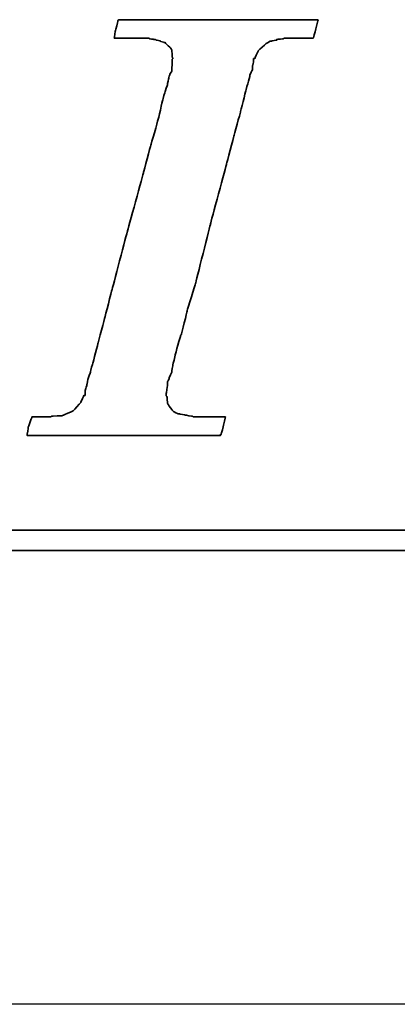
# Model space of a CAD drawing. Extents: x 26 to 212, y 72 to 159.
# Tile 31 of 49: x 142.95 to 145.54, y 118.51 to 125.23. Entities that reach past the tile are written whole.
import ezdxf

# ---------------------------------------------------------------- set-up
doc = ezdxf.new("R2010")
doc.units = 0
doc.header["$LTSCALE"] = 3
doc.header["$MEASUREMENT"] = 0
doc.linetypes.add('CENTER', pattern=[2, 1.25, -0.25, 0.25, -0.25])
for name, color, linetype in [('CL', 1, 'CENTER'), ('DIM', 4, 'CONTINUOUS'), ('layer 1', 7, 'CONTINUOUS')]:
    doc.layers.add(name, color=color, linetype=linetype)

# ---------------------------------------------------------------- blocks, each defined once
blk = doc.blocks.new('TBI MOTION logo(完整正式版)')
at = {"layer": 'layer 1', "color": 22, "lineweight": 35}
for points, knots in [([(-40.59125, -7.94375), (-40.59125, -7.94375), (-40.97375, -7.94375), (-40.97375, -7.94375), (-40.97375, -7.94375), (-40.97375, -7.94375), (-41.38125, -7.94375), (-41.38125, -7.94375), (-41.38125, -7.94375), (-41.38125, -7.94375), (-41.54875, -7.94375), (-41.54875, -7.94375), (-41.54875, -7.94375), (-41.54875, -7.94375), (-41.59875, -7.94375), (-41.59875, -7.94375), (-41.59875, -7.94375), (-41.59875, -7.94375), (-41.88375, -7.94375), (-41.88375, -7.94375), (-41.88375, -7.94375), (-41.88375, -7.94375), (-41.90875, -7.91875), (-41.90875, -7.91875), (-41.90875, -7.91875), (-41.90875, -7.91875), (-42.19875, -7.87125), (-42.19875, -7.87125), (-42.19875, -7.87125), (-42.19875, -7.87125), (-42.43875, -7.82375), (-42.43875, -7.82375), (-42.43875, -7.82375), (-42.43875, -7.82375), (-42.45875, -7.82375), (-42.45875, -7.82375), (-42.45875, -7.82375), (-42.45875, -7.82375), (-42.48625, -7.82375), (-42.48625, -7.82375), (-42.48625, -7.82375), (-42.48625, -7.82375), (-42.67625, -7.72375), (-42.67625, -7.72375), (-42.67625, -7.72375), (-42.67625, -7.72375), (-42.70125, -7.70375), (-42.70125, -7.70375), (-42.70125, -7.70375), (-42.70125, -7.70375), (-42.72375, -7.67875), (-42.72375, -7.67875), (-42.72375, -7.67875), (-42.72375, -7.67875), (-42.86875, -7.48875), (-42.86875, -7.48875), (-42.86875, -7.48875), (-42.86875, -7.48875), (-42.89375, -7.43875), (-42.89375, -7.43875), (-42.89375, -7.43875), (-42.89375, -7.43875), (-42.91875, -7.38875), (-42.91875, -7.38875), (-42.91875, -7.38875), (-42.91875, -7.38875), (-42.93875, -7.12875), (-42.93875, -7.12875), (-42.93875, -7.12875), (-42.93875, -7.12875), (-42.96375, -7.10375), (-42.96375, -7.10375), (-42.96375, -7.10375), (-42.96375, -7.10375), (-42.96375, -7.05375), (-42.96375, -7.05375), (-42.96375, -7.05375), (-42.96375, -7.05375), (-42.96375, -7.00875), (-42.96375, -7.00875), (-42.96375, -7.00875), (-42.96375, -7.00875), (-42.91875, -6.69625), (-42.91875, -6.69625), (-42.91875, -6.69625), (-42.91875, -6.69625), (-42.91875, -6.62375), (-42.91875, -6.62375), (-42.91875, -6.62375), (-42.91875, -6.62375), (-42.91875, -6.59625), (-42.91875, -6.59625), (-42.91875, -6.59625), (-42.91875, -6.59625), (-42.91875, -6.57375), (-42.91875, -6.57375), (-42.91875, -6.57375), (-42.91875, -6.57375), (-42.91875, -6.52875), (-42.91875, -6.52875), (-42.91875, -6.52875), (-42.91875, -6.52875), (-42.89375, -6.50375), (-42.89375, -6.50375), (-42.89375, -6.50375), (-42.89375, -6.50375), (-42.84375, -6.38375), (-42.84375, -6.38375), (-42.84375, -6.38375), (-42.84375, -6.38375), (-42.84375, -6.35875), (-42.84375, -6.35875), (-42.84375, -6.35875), (-42.84375, -6.35875), (-42.74625, -6.14375), (-42.74625, -6.14375), (-42.74625, -6.14375), (-42.74625, -6.14375), (-42.70125, -5.85375), (-42.70125, -5.85375), (-42.70125, -5.85375), (-42.70125, -5.85375), (-42.60375, -5.47125), (-42.60375, -5.47125), (-42.60375, -5.47125), (-42.60375, -5.47125), (-42.60375, -5.44875), (-42.60375, -5.44875), (-42.60375, -5.44875), (-42.60375, -5.44875), (-42.38875, -4.67875), (-42.38875, -4.67875), (-42.38875, -4.67875), (-42.38875, -4.67875), (-42.36375, -4.65375), (-42.36375, -4.65375), (-42.36375, -4.65375), (-42.36375, -4.65375), (-42.12375, -3.69625), (-42.12375, -3.69625), (-42.12375, -3.69625), (-42.12375, -3.69625), (-42.12375, -3.67374), (-42.12375, -3.67374), (-42.12375, -3.67374), (-42.12375, -3.67374), (-41.78875, -2.59374), (-41.78875, -2.59374), (-41.78875, -2.59374), (-41.78875, -2.59374), (-41.18875, -0.19375), (-41.18875, -0.19375), (-41.18875, -0.19375), (-41.18875, -0.19375), (-40.54375, 2.20624), (-40.54375, 2.20624), (-40.54375, 2.20624), (-40.54375, 2.20624), (-40.25375, 3.30875), (-40.25375, 3.30875), (-40.25375, 3.30875), (-40.25375, 3.30875), (-39.98875, 4.27125), (-39.98875, 4.27125), (-39.98875, 4.27125), (-39.98875, 4.27125), (-39.77375, 5.13125), (-39.77375, 5.13125), (-39.77375, 5.13125), (-39.77375, 5.13125), (-39.67875, 5.47125), (-39.67875, 5.47125), (-39.67875, 5.47125), (-39.67875, 5.47125), (-39.60375, 5.75625), (-39.60375, 5.75625), (-39.60375, 5.75625), (-39.60375, 5.75625), (-39.60375, 5.78125), (-39.60375, 5.78125), (-39.60375, 5.78125), (-39.60375, 5.78125), (-39.50875, 5.97125), (-39.50875, 5.97125), (-39.50875, 5.97125), (-39.50875, 5.97125), (-39.50875, 6.13875), (-39.50875, 6.13875), (-39.50875, 6.13875), (-39.50875, 6.13875), (-39.48625, 6.16625), (-39.48625, 6.16625), (-39.48625, 6.16625), (-39.48625, 6.16625), (-39.46125, 6.28625), (-39.46125, 6.28625), (-39.46125, 6.28625), (-39.46125, 6.28625), (-39.46125, 6.42625), (-39.46125, 6.42625), (-39.46125, 6.42625), (-39.46125, 6.42625), (-39.41375, 6.42625), (-39.41375, 6.42625), (-39.41375, 6.42625), (-39.41375, 6.42625), (-39.29375, 6.69125), (-39.29375, 6.69125), (-39.29375, 6.69125), (-39.29375, 6.69125), (-39.26875, 6.74125), (-39.26875, 6.74125), (-39.26875, 6.74125), (-39.26875, 6.74125), (-39.24375, 6.76625), (-39.24375, 6.76625), (-39.24375, 6.76625), (-39.24375, 6.76625), (-38.98375, 7.00624), (-38.98375, 7.00624), (-38.98375, 7.00624), (-38.98375, 7.00624), (-38.95625, 7.02624), (-38.95625, 7.02624), (-38.95625, 7.02624), (-38.95625, 7.02624), (-38.78875, 7.12624), (-38.78875, 7.12624), (-38.78875, 7.12624), (-38.78875, 7.12624), (-38.76375, 7.12624), (-38.76375, 7.12624), (-38.76375, 7.12624), (-38.76375, 7.12624), (-38.74375, 7.12624), (-38.74375, 7.12624), (-38.74375, 7.12624), (-38.74375, 7.12624), (-38.52875, 7.17125), (-38.52875, 7.17125), (-38.52875, 7.17125), (-38.52875, 7.17125), (-38.52875, 7.19624), (-38.52875, 7.19624), (-38.52875, 7.19624), (-38.52875, 7.19624), (-38.50375, 7.19624), (-38.50375, 7.19624), (-38.50375, 7.19624), (-38.50375, 7.19624), (-38.26125, 7.21875), (-38.26125, 7.21875), (-38.26125, 7.21875), (-38.26125, 7.21875), (-38.23875, 7.24624), (-38.23875, 7.24624), (-38.23875, 7.24624), (-38.23875, 7.24624), (-38.21625, 7.24624), (-38.21625, 7.24624), (-38.21625, 7.24624), (-38.21625, 7.24624), (-38.18875, 7.24624), (-38.18875, 7.24624), (-38.18875, 7.24624), (-38.18875, 7.24624), (-37.90375, 7.24624), (-37.90375, 7.24624), (-37.90375, 7.24624), (-37.90375, 7.24624), (-37.85375, 7.24624), (-37.85375, 7.24624), (-37.85375, 7.24624), (-37.85375, 7.24624), (-37.75875, 7.24624), (-37.75875, 7.24624), (-37.75875, 7.24624), (-37.75875, 7.24624), (-37.42375, 7.24624), (-37.42375, 7.24624), (-37.42375, 7.24624), (-37.42375, 7.24624), (-37.08875, 7.24624), (-37.08875, 7.24624), (-37.08875, 7.24624), (-37.08875, 7.24624), (-37.06375, 7.24624), (-37.06375, 7.24624), (-37.06375, 7.24624), (-37.06375, 7.24624), (-37.06375, 7.26624), (-37.06375, 7.26624), (-37.06375, 7.26624), (-37.06375, 7.26624), (-37.03875, 7.29125), (-37.03875, 7.29125), (-37.03875, 7.29125), (-37.03875, 7.29125), (-37.03875, 7.31625), (-37.03875, 7.31625), (-37.03875, 7.31625), (-37.03875, 7.31625), (-36.94125, 7.67625), (-36.94125, 7.67625), (-36.94125, 7.67625), (-36.94125, 7.67625), (-36.86875, 7.98625), (-36.86875, 7.98625), (-36.86875, 7.98625), (-36.86875, 7.98625), (-36.98875, 7.98625), (-36.98875, 7.98625), (-36.98875, 7.98625), (-36.98875, 7.98625), (-37.42375, 7.98625), (-37.42375, 7.98625), (-37.42375, 7.98625), (-37.42375, 7.98625), (-37.94875, 7.98625), (-37.94875, 7.98625), (-37.94875, 7.98625), (-37.94875, 7.98625), (-38.57375, 7.98625), (-38.57375, 7.98625), (-38.57375, 7.98625), (-38.57375, 7.98625), (-39.29375, 7.98625), (-39.29375, 7.98625), (-39.29375, 7.98625), (-39.29375, 7.98625), (-40.82875, 7.98625), (-40.82875, 7.98625), (-40.82875, 7.98625), (-40.82875, 7.98625), (-42.36375, 7.98625), (-42.36375, 7.98625), (-42.36375, 7.98625), (-42.36375, 7.98625), (-43.08375, 7.98625), (-43.08375, 7.98625), (-43.08375, 7.98625), (-43.08375, 7.98625), (-43.70875, 7.98625), (-43.70875, 7.98625), (-43.70875, 7.98625), (-43.70875, 7.98625), (-44.23375, 7.98625), (-44.23375, 7.98625), (-44.23375, 7.98625), (-44.23375, 7.98625), (-44.66875, 7.98625), (-44.66875, 7.98625), (-44.66875, 7.98625), (-44.66875, 7.98625), (-44.88375, 7.98625), (-44.88375, 7.98625), (-44.88375, 7.98625), (-44.88375, 7.98625), (-44.90875, 7.94125), (-44.90875, 7.94125), (-44.90875, 7.94125), (-44.90875, 7.94125), (-44.90875, 7.91625), (-44.90875, 7.91625), (-44.90875, 7.91625), (-44.90875, 7.91625), (-45.00375, 7.55625), (-45.00375, 7.55625), (-45.00375, 7.55625), (-45.00375, 7.55625), (-45.05375, 7.24624), (-45.05375, 7.24624), (-45.05375, 7.24624), (-45.05375, 7.24624), (-44.61875, 7.24624), (-44.61875, 7.24624), (-44.61875, 7.24624), (-44.61875, 7.24624), (-44.11375, 7.24624), (-44.11375, 7.24624), (-44.11375, 7.24624), (-44.11375, 7.24624), (-43.99375, 7.24624), (-43.99375, 7.24624), (-43.99375, 7.24624), (-43.99375, 7.24624), (-43.94625, 7.24624), (-43.94625, 7.24624), (-43.94625, 7.24624), (-43.94625, 7.24624), (-43.92374, 7.24624), (-43.92374, 7.24624), (-43.92374, 7.24624), (-43.92374, 7.24624), (-43.65875, 7.24624), (-43.65875, 7.24624), (-43.65875, 7.24624), (-43.65875, 7.24624), (-43.63875, 7.21875), (-43.63875, 7.21875), (-43.63875, 7.21875), (-43.63875, 7.21875), (-43.46875, 7.19624), (-43.46875, 7.19624), (-43.46875, 7.19624), (-43.46875, 7.19624), (-43.39875, 7.19624), (-43.39875, 7.19624), (-43.39875, 7.19624), (-43.39875, 7.19624), (-43.37125, 7.17125), (-43.37125, 7.17125), (-43.37125, 7.17125), (-43.37125, 7.17125), (-43.34875, 7.17125), (-43.34875, 7.17125), (-43.34875, 7.17125), (-43.34875, 7.17125), (-43.20375, 7.12624), (-43.20375, 7.12624), (-43.20375, 7.12624), (-43.20375, 7.12624), (-43.05875, 7.07624), (-43.05875, 7.07624), (-43.05875, 7.07624), (-43.05875, 7.07624), (-43.01375, 7.07624), (-43.01375, 7.07624), (-43.01375, 7.07624), (-43.01375, 7.07624), (-42.98875, 7.02624), (-42.98875, 7.02624), (-42.98875, 7.02624), (-42.98875, 7.02624), (-42.79875, 6.86125), (-42.79875, 6.86125), (-42.79875, 6.86125), (-42.79875, 6.86125), (-42.77375, 6.81125), (-42.77375, 6.81125), (-42.77375, 6.81125), (-42.77375, 6.81125), (-42.74625, 6.76625), (-42.74625, 6.76625), (-42.74625, 6.76625), (-42.74625, 6.76625), (-42.72375, 6.47625), (-42.72375, 6.47625), (-42.72375, 6.47625), (-42.72375, 6.47625), (-42.70125, 6.45124), (-42.70125, 6.45124), (-42.70125, 6.45124), (-42.70125, 6.45124), (-42.70125, 6.42625), (-42.70125, 6.42625), (-42.70125, 6.42625), (-42.70125, 6.42625), (-42.72375, 6.40625), (-42.72375, 6.40625), (-42.72375, 6.40625), (-42.72375, 6.40625), (-42.74625, 5.97125), (-42.74625, 5.97125), (-42.74625, 5.97125), (-42.74625, 5.97125), (-42.74625, 5.94625), (-42.74625, 5.94625), (-42.74625, 5.94625), (-42.74625, 5.94625), (-42.74625, 5.92625), (-42.74625, 5.92625), (-42.74625, 5.92625), (-42.74625, 5.92625), (-42.77375, 5.87625), (-42.77375, 5.87625), (-42.77375, 5.87625), (-42.77375, 5.87625), (-42.81875, 5.80625), (-42.81875, 5.80625), (-42.81875, 5.80625), (-42.81875, 5.80625), (-42.86875, 5.63625), (-42.86875, 5.63625), (-42.86875, 5.63625), (-42.86875, 5.63625), (-42.91875, 5.39625), (-42.91875, 5.39625), (-42.91875, 5.39625), (-42.91875, 5.39625), (-42.91875, 5.37124), (-42.91875, 5.37124), (-42.91875, 5.37124), (-42.91875, 5.37124), (-43.01375, 5.10874), (-43.01375, 5.10874), (-43.01375, 5.10874), (-43.01375, 5.10874), (-43.10875, 4.77124), (-43.10875, 4.77124), (-43.10875, 4.77124), (-43.10875, 4.77124), (-43.29875, 3.95625), (-43.29875, 3.95625), (-43.29875, 3.95625), (-43.29875, 3.95625), (-43.58875, 2.95125), (-43.58875, 2.95125), (-43.58875, 2.95125), (-43.58875, 2.95125), (-43.87375, 1.87125), (-43.87375, 1.87125), (-43.87375, 1.87125), (-43.87375, 1.87125), (-44.52625, -0.50374), (-44.52625, -0.50374), (-44.52625, -0.50374), (-44.52625, -0.50374), (-45.14875, -2.85375), (-45.14875, -2.85375), (-45.14875, -2.85375), (-45.14875, -2.85375), (-45.43375, -3.95875), (-45.43375, -3.95875), (-45.43375, -3.95875), (-45.43375, -3.95875), (-45.69875, -4.96875), (-45.69875, -4.96875), (-45.69875, -4.96875), (-45.69875, -4.96875), (-45.91375, -5.78375), (-45.91375, -5.78375), (-45.91375, -5.78375), (-45.91375, -5.78375), (-46.01375, -6.11875), (-46.01375, -6.11875), (-46.01375, -6.11875), (-46.01375, -6.11875), (-46.01375, -6.14375), (-46.01375, -6.14375), (-46.01375, -6.14375), (-46.01375, -6.14375), (-46.10875, -6.40875), (-46.10875, -6.40875), (-46.10875, -6.40875), (-46.10875, -6.40875), (-46.15375, -6.64875), (-46.15375, -6.64875), (-46.15375, -6.64875), (-46.15375, -6.64875), (-46.20375, -6.83875), (-46.20375, -6.83875), (-46.20375, -6.83875), (-46.20375, -6.83875), (-46.22875, -6.93375), (-46.22875, -6.93375), (-46.22875, -6.93375), (-46.22875, -6.93375), (-46.22875, -7.07875), (-46.22875, -7.07875), (-46.22875, -7.07875), (-46.22875, -7.07875), (-46.27375, -7.07875), (-46.27375, -7.07875), (-46.27375, -7.07875), (-46.27375, -7.07875), (-46.39375, -7.34375), (-46.39375, -7.34375), (-46.39375, -7.34375), (-46.39375, -7.34375), (-46.39375, -7.36875), (-46.39375, -7.36875), (-46.39375, -7.36875), (-46.39375, -7.36875), (-46.42125, -7.38875), (-46.42125, -7.38875), (-46.42125, -7.38875), (-46.42125, -7.38875), (-46.68375, -7.67875), (-46.68375, -7.67875), (-46.68375, -7.67875), (-46.68375, -7.67875), (-46.70875, -7.70375), (-46.70875, -7.70375), (-46.70875, -7.70375), (-46.70875, -7.70375), (-46.75375, -7.72375), (-46.75375, -7.72375), (-46.75375, -7.72375), (-46.75375, -7.72375), (-47.08875, -7.87125), (-47.08875, -7.87125), (-47.08875, -7.87125), (-47.08875, -7.87125), (-47.11625, -7.87125), (-47.11625, -7.87125), (-47.11625, -7.87125), (-47.11625, -7.87125), (-47.13875, -7.89375), (-47.13875, -7.89375), (-47.13875, -7.89375), (-47.13875, -7.89375), (-47.56875, -7.91875), (-47.56875, -7.91875), (-47.56875, -7.91875), (-47.56875, -7.91875), (-47.59625, -7.94375), (-47.59625, -7.94375), (-47.59625, -7.94375), (-47.59625, -7.94375), (-47.64375, -7.94375), (-47.64375, -7.94375), (-47.64375, -7.94375), (-47.64375, -7.94375), (-47.73625, -7.94375), (-47.73625, -7.94375), (-47.73625, -7.94375), (-47.73625, -7.94375), (-48.07375, -7.94375), (-48.07375, -7.94375), (-48.07375, -7.94375), (-48.07375, -7.94375), (-48.36125, -7.94375), (-48.36125, -7.94375), (-48.36125, -7.94375), (-48.36125, -7.94375), (-48.36125, -7.96625), (-48.36125, -7.96625), (-48.36125, -7.96625), (-48.36125, -7.96625), (-48.36125, -7.99125), (-48.36125, -7.99125), (-48.36125, -7.99125), (-48.36125, -7.99125), (-48.38875, -8.01375), (-48.38875, -8.01375), (-48.38875, -8.01375), (-48.38875, -8.01375), (-48.50875, -8.34875), (-48.50875, -8.34875), (-48.50875, -8.34875), (-48.50875, -8.34875), (-48.55375, -8.68625), (-48.55375, -8.68625), (-48.55375, -8.68625), (-48.55375, -8.68625), (-48.45875, -8.68625), (-48.45875, -8.68625), (-48.45875, -8.68625), (-48.45875, -8.68625), (-48.07375, -8.68625), (-48.07375, -8.68625), (-48.07375, -8.68625), (-48.07375, -8.68625), (-47.52375, -8.68625), (-47.52375, -8.68625), (-47.52375, -8.68625), (-47.52375, -8.68625), (-46.92375, -8.68625), (-46.92375, -8.68625), (-46.92375, -8.68625), (-46.92375, -8.68625), (-46.25375, -8.68625), (-46.25375, -8.68625), (-46.25375, -8.68625), (-46.25375, -8.68625), (-46.20375, -8.68625), (-46.20375, -8.68625), (-46.20375, -8.68625), (-46.20375, -8.68625), (-44.71375, -8.68625), (-44.71375, -8.68625), (-44.71375, -8.68625), (-44.71375, -8.68625), (-43.22875, -8.68625), (-43.22875, -8.68625), (-43.22875, -8.68625), (-43.22875, -8.68625), (-42.55875, -8.68625), (-42.55875, -8.68625), (-42.55875, -8.68625), (-42.55875, -8.68625), (-42.50875, -8.68625), (-42.50875, -8.68625), (-42.50875, -8.68625), (-42.50875, -8.68625), (-41.93375, -8.68625), (-41.93375, -8.68625), (-41.93375, -8.68625), (-41.93375, -8.68625), (-41.38125, -8.68625), (-41.38125, -8.68625), (-41.38125, -8.68625), (-41.38125, -8.68625), (-40.97375, -8.68625), (-40.97375, -8.68625), (-40.97375, -8.68625), (-40.97375, -8.68625), (-40.78125, -8.68625), (-40.78125, -8.68625), (-40.78125, -8.68625), (-40.78125, -8.68625), (-40.78125, -8.63875), (-40.78125, -8.63875), (-40.78125, -8.63875), (-40.78125, -8.63875), (-40.75875, -8.63875), (-40.75875, -8.63875), (-40.75875, -8.63875), (-40.75875, -8.63875), (-40.66375, -8.27875), (-40.66375, -8.27875), (-40.66375, -8.27875), (-40.66375, -8.27875), (-40.59125, -7.94375), (-40.59125, -7.94375)], [0, 0, 0, 0, 0.00558659, 0.00558659, 0.00558659, 0.0055866, 0.01117318, 0.01117318, 0.01117318, 0.01117319, 0.01675978, 0.01675978, 0.01675978, 0.01675979, 0.02234637, 0.02234637, 0.02234637, 0.02234638, 0.02793296, 0.02793296, 0.02793296, 0.02793297, 0.03351955, 0.03351955, 0.03351955, 0.03351956, 0.03910615, 0.03910615, 0.03910615, 0.03910616, 0.04469274, 0.04469274, 0.04469274, 0.04469275, 0.05027933, 0.05027933, 0.05027933, 0.05027934, 0.05586592, 0.05586592, 0.05586592, 0.05586593, 0.06145251, 0.06145251, 0.06145251, 0.06145252, 0.06703911, 0.06703911, 0.06703911, 0.06703912, 0.0726257, 0.0726257, 0.0726257, 0.07262571, 0.07821229, 0.07821229, 0.07821229, 0.0782123, 0.08379888, 0.08379888, 0.08379888, 0.08379889, 0.08938547, 0.08938547, 0.08938547, 0.08938548, 0.09497207, 0.09497207, 0.09497207, 0.09497208, 0.10055866, 0.10055866, 0.10055866, 0.10055867, 0.10614525, 0.10614525, 0.10614525, 0.10614526, 0.11173184, 0.11173184, 0.11173184, 0.11173185, 0.11731844, 0.11731844, 0.11731844, 0.11731845, 0.12290503, 0.12290503, 0.12290503, 0.12290504, 0.12849162, 0.12849162, 0.12849162, 0.12849163, 0.13407821, 0.13407821, 0.13407821, 0.13407822, 0.1396648, 0.1396648, 0.1396648, 0.13966481, 0.1452514, 0.1452514, 0.1452514, 0.14525141, 0.15083799, 0.15083799, 0.15083799, 0.150838, 0.15642458, 0.15642458, 0.15642458, 0.15642459, 0.16201117, 0.16201117, 0.16201117, 0.16201118, 0.16759777, 0.16759777, 0.16759777, 0.16759778, 0.17318436, 0.17318436, 0.17318436, 0.17318437, 0.17877095, 0.17877095, 0.17877095, 0.17877096, 0.18435754, 0.18435754, 0.18435754, 0.18435755, 0.18994413, 0.18994413, 0.18994413, 0.18994414, 0.19553073, 0.19553073, 0.19553073, 0.19553074, 0.20111732, 0.20111732, 0.20111732, 0.20111733, 0.20670391, 0.20670391, 0.20670391, 0.20670392, 0.2122905, 0.2122905, 0.2122905, 0.21229051, 0.21787709, 0.21787709, 0.21787709, 0.2178771, 0.22346369, 0.22346369, 0.22346369, 0.2234637, 0.22905028, 0.22905028, 0.22905028, 0.22905029, 0.23463687, 0.23463687, 0.23463687, 0.23463688, 0.24022346, 0.24022346, 0.24022346, 0.24022347, 0.24581006, 0.24581006, 0.24581006, 0.24581007, 0.25139665, 0.25139665, 0.25139665, 0.25139666, 0.25698324, 0.25698324, 0.25698324, 0.25698325, 0.26256983, 0.26256983, 0.26256983, 0.26256984, 0.26815642, 0.26815642, 0.26815642, 0.26815643, 0.27374302, 0.27374302, 0.27374302, 0.27374303, 0.27932961, 0.27932961, 0.27932961, 0.27932962, 0.2849162, 0.2849162, 0.2849162, 0.28491621, 0.29050279, 0.29050279, 0.29050279, 0.2905028, 0.29608939, 0.29608939, 0.29608939, 0.2960894, 0.30167598, 0.30167598, 0.30167598, 0.30167599, 0.30726257, 0.30726257, 0.30726257, 0.30726258, 0.31284916, 0.31284916, 0.31284916, 0.31284917, 0.31843575, 0.31843575, 0.31843575, 0.31843576, 0.32402235, 0.32402235, 0.32402235, 0.32402236, 0.32960894, 0.32960894, 0.32960894, 0.32960895, 0.33519553, 0.33519553, 0.33519553, 0.33519554, 0.34078212, 0.34078212, 0.34078212, 0.34078213, 0.34636872, 0.34636872, 0.34636872, 0.34636873, 0.35195531, 0.35195531, 0.35195531, 0.35195532, 0.3575419, 0.3575419, 0.3575419, 0.35754191, 0.36312849, 0.36312849, 0.36312849, 0.3631285, 0.36871508, 0.36871508, 0.36871508, 0.36871509, 0.37430168, 0.37430168, 0.37430168, 0.37430169, 0.37988827, 0.37988827, 0.37988827, 0.37988828, 0.38547486, 0.38547486, 0.38547486, 0.38547487, 0.39106145, 0.39106145, 0.39106145, 0.39106146, 0.39664804, 0.39664804, 0.39664804, 0.39664805, 0.40223464, 0.40223464, 0.40223464, 0.40223465, 0.40782123, 0.40782123, 0.40782123, 0.40782124, 0.41340782, 0.41340782, 0.41340782, 0.41340783, 0.41899441, 0.41899441, 0.41899441, 0.41899442, 0.42458101, 0.42458101, 0.42458101, 0.42458102, 0.4301676, 0.4301676, 0.4301676, 0.43016761, 0.43575419, 0.43575419, 0.43575419, 0.4357542, 0.44134078, 0.44134078, 0.44134078, 0.44134079, 0.44692737, 0.44692737, 0.44692737, 0.44692738, 0.45251397, 0.45251397, 0.45251397, 0.45251398, 0.45810056, 0.45810056, 0.45810056, 0.45810057, 0.46368715, 0.46368715, 0.46368715, 0.46368716, 0.46927374, 0.46927374, 0.46927374, 0.46927375, 0.47486034, 0.47486034, 0.47486034, 0.47486035, 0.48044693, 0.48044693, 0.48044693, 0.48044694, 0.48603352, 0.48603352, 0.48603352, 0.48603353, 0.49162011, 0.49162011, 0.49162011, 0.49162012, 0.4972067, 0.4972067, 0.4972067, 0.49720671, 0.5027933, 0.5027933, 0.5027933, 0.50279331, 0.50837989, 0.50837989, 0.50837989, 0.5083799, 0.51396648, 0.51396648, 0.51396648, 0.51396649, 0.51955307, 0.51955307, 0.51955307, 0.51955308, 0.52513966, 0.52513966, 0.52513966, 0.52513967, 0.53072626, 0.53072626, 0.53072626, 0.53072627, 0.53631285, 0.53631285, 0.53631285, 0.53631286, 0.54189944, 0.54189944, 0.54189944, 0.54189945, 0.54748603, 0.54748603, 0.54748603, 0.54748604, 0.55307263, 0.55307263, 0.55307263, 0.55307264, 0.55865922, 0.55865922, 0.55865922, 0.55865923, 0.56424581, 0.56424581, 0.56424581, 0.56424582, 0.5698324, 0.5698324, 0.5698324, 0.56983241, 0.57541899, 0.57541899, 0.57541899, 0.575419, 0.58100559, 0.58100559, 0.58100559, 0.5810056, 0.58659218, 0.58659218, 0.58659218, 0.58659219, 0.59217877, 0.59217877, 0.59217877, 0.59217878, 0.59776536, 0.59776536, 0.59776536, 0.59776537, 0.60335196, 0.60335196, 0.60335196, 0.60335197, 0.60893855, 0.60893855, 0.60893855, 0.60893856, 0.61452514, 0.61452514, 0.61452514, 0.61452515, 0.62011173, 0.62011173, 0.62011173, 0.62011174, 0.62569832, 0.62569832, 0.62569832, 0.62569833, 0.63128492, 0.63128492, 0.63128492, 0.63128493, 0.63687151, 0.63687151, 0.63687151, 0.63687152, 0.6424581, 0.6424581, 0.6424581, 0.64245811, 0.64804469, 0.64804469, 0.64804469, 0.6480447, 0.65363128, 0.65363128, 0.65363128, 0.65363129, 0.65921788, 0.65921788, 0.65921788, 0.65921789, 0.66480447, 0.66480447, 0.66480447, 0.66480448, 0.67039106, 0.67039106, 0.67039106, 0.67039107, 0.67597765, 0.67597765, 0.67597765, 0.67597766, 0.68156425, 0.68156425, 0.68156425, 0.68156426, 0.68715084, 0.68715084, 0.68715084, 0.68715085, 0.69273743, 0.69273743, 0.69273743, 0.69273744, 0.69832402, 0.69832402, 0.69832402, 0.69832403, 0.70391061, 0.70391061, 0.70391061, 0.70391062, 0.70949721, 0.70949721, 0.70949721, 0.70949722, 0.7150838, 0.7150838, 0.7150838, 0.71508381, 0.72067039, 0.72067039, 0.72067039, 0.7206704, 0.72625698, 0.72625698, 0.72625698, 0.72625699, 0.73184358, 0.73184358, 0.73184358, 0.73184359, 0.73743017, 0.73743017, 0.73743017, 0.73743018, 0.74301676, 0.74301676, 0.74301676, 0.74301677, 0.74860335, 0.74860335, 0.74860335, 0.74860336, 0.75418994, 0.75418994, 0.75418994, 0.75418995, 0.75977654, 0.75977654, 0.75977654, 0.75977655, 0.76536313, 0.76536313, 0.76536313, 0.76536314, 0.77094972, 0.77094972, 0.77094972, 0.77094973, 0.77653631, 0.77653631, 0.77653631, 0.77653632, 0.78212291, 0.78212291, 0.78212291, 0.78212292, 0.7877095, 0.7877095, 0.7877095, 0.78770951, 0.79329609, 0.79329609, 0.79329609, 0.7932961, 0.79888268, 0.79888268, 0.79888268, 0.79888269, 0.80446927, 0.80446927, 0.80446927, 0.80446928, 0.81005587, 0.81005587, 0.81005587, 0.81005588, 0.81564246, 0.81564246, 0.81564246, 0.81564247, 0.82122905, 0.82122905, 0.82122905, 0.82122906, 0.82681564, 0.82681564, 0.82681564, 0.82681565, 0.83240223, 0.83240223, 0.83240223, 0.83240224, 0.83798883, 0.83798883, 0.83798883, 0.83798884, 0.84357542, 0.84357542, 0.84357542, 0.84357543, 0.84916201, 0.84916201, 0.84916201, 0.84916202, 0.8547486, 0.8547486, 0.8547486, 0.85474861, 0.8603352, 0.8603352, 0.8603352, 0.86033521, 0.86592179, 0.86592179, 0.86592179, 0.8659218, 0.87150838, 0.87150838, 0.87150838, 0.87150839, 0.87709497, 0.87709497, 0.87709497, 0.87709498, 0.88268156, 0.88268156, 0.88268156, 0.88268157, 0.88826816, 0.88826816, 0.88826816, 0.88826817, 0.89385475, 0.89385475, 0.89385475, 0.89385476, 0.89944134, 0.89944134, 0.89944134, 0.89944135, 0.90502793, 0.90502793, 0.90502793, 0.90502794, 0.91061453, 0.91061453, 0.91061453, 0.91061454, 0.91620112, 0.91620112, 0.91620112, 0.91620113, 0.92178771, 0.92178771, 0.92178771, 0.92178772, 0.9273743, 0.9273743, 0.9273743, 0.92737431, 0.93296089, 0.93296089, 0.93296089, 0.9329609, 0.93854749, 0.93854749, 0.93854749, 0.9385475, 0.94413408, 0.94413408, 0.94413408, 0.94413409, 0.94972067, 0.94972067, 0.94972067, 0.94972068, 0.95530726, 0.95530726, 0.95530726, 0.95530727, 0.96089385, 0.96089385, 0.96089385, 0.96089386, 0.96648045, 0.96648045, 0.96648045, 0.96648046, 0.97206704, 0.97206704, 0.97206704, 0.97206705, 0.97765363, 0.97765363, 0.97765363, 0.97765364, 0.98324022, 0.98324022, 0.98324022, 0.98324023, 0.98882682, 0.98882682, 0.98882682, 0.98882683, 0.99441341, 0.99441341, 0.99441341, 0.99441342, 1, 1, 1, 1]), ([(75.90875, -9.47875), (75.90875, -9.47875), (75.90875, -12.28625), (75.90875, -12.28625), (75.90875, -12.28625), (75.90875, -12.28625), (75.90875, -12.47875), (75.90875, -12.47875), (75.90875, -12.47875), (75.90875, -12.47875), (75.71625, -12.47875), (75.71625, -12.47875), (75.71625, -12.47875), (75.71625, -12.47875), (-88.32875, -12.47875), (-88.32875, -12.47875), (-88.32875, -12.47875), (-88.32875, -12.47875), (-88.32875, -13.29375), (-88.32875, -13.29375), (-88.32875, -13.29375), (-88.32875, -13.29375), (82.89125, -13.29375), (82.89125, -13.29375), (82.89125, -13.29375), (82.89125, -13.29375), (75.90875, -9.47875), (75.90875, -9.47875)], [0, 0, 0, 0, 0.14285714, 0.14285714, 0.14285714, 0.14285715, 0.28571429, 0.28571429, 0.28571429, 0.2857143, 0.42857143, 0.42857143, 0.42857143, 0.42857144, 0.57142857, 0.57142857, 0.57142857, 0.57142858, 0.71428571, 0.71428571, 0.71428571, 0.71428572, 0.85714286, 0.85714286, 0.85714286, 0.85714287, 1, 1, 1, 1])]:
    blk.add_open_spline(points, degree=3, knots=knots, dxfattribs=at)

msp = doc.modelspace()

# ---------------------------------------------------------------- linework, layer by layer
at = {"layer": 'CL', "color": 0}
msp.add_line((199.9164, 118.5095), (108.9164, 118.5095), dxfattribs=at)

# ---------------------------------------------------------------- block references
at = {"layer": 'DIM', "color": 0, "xscale": 0.1702727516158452, "yscale": 0.1702727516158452, "zscale": 0.1702727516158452}
msp.add_blockref('TBI MOTION logo(完整正式版)', (151.2718, 123.8729), dxfattribs=at)

doc.saveas('drawing.dxf')
